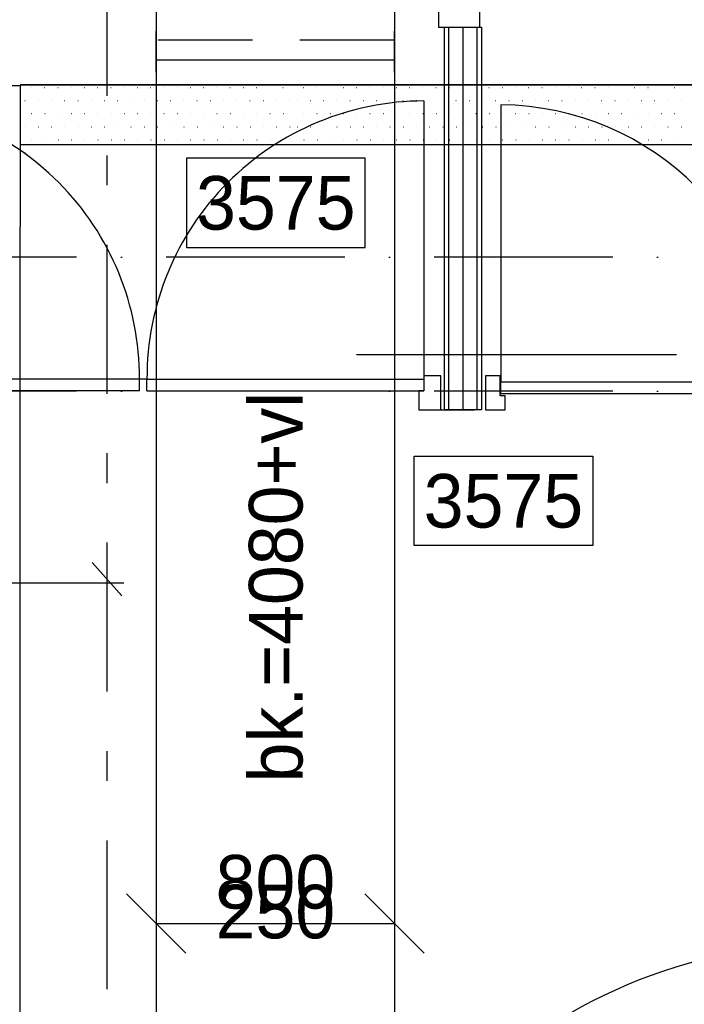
# Model space of a CAD drawing. Extents: x 25315 to 170951, y 867852 to 951952.
# Tile 107 of 119: x 125930 to 128161, y 910768 to 914075. Entities that reach past the tile are written whole.
import ezdxf
from ezdxf.enums import TextEntityAlignment as Align

# ---------------------------------------------------------------- set-up
doc = ezdxf.new("R2010")
doc.units = 0
doc.header["$LTSCALE"] = 100
for name, pattern in [('2322109', [10, 5, -2, 1, -2]), ('DASHDOT', [9, 6, -1.5, 0, -1.5]), ('HIDDEN2', [4.7625, 3.175, -1.5875]), ('LURETOUR', [6, 4, -2])]:
    doc.linetypes.add(name, pattern=pattern)
doc.layers.get('0').update_dxf_attribs({"linetype": 'CONTINUOUS'})
for name, color, linetype in [('AL$7----_STRAMIEN', 1, 'DASHDOT'), ('BOUW', 8, 'CONTINUOUS'), ('KABELGOOT', 8, 'CONTINUOUS'), ('WL531---', 4, 'CONTINUOUS'), ('WL570---_HARTLIJN', 7, 'CONTINUOUS'), ('WL570---_RETOUR', 3, 'CONTINUOUS'), ('WL570---_TOEVOER', 3, 'CONTINUOUS'), ('WM570---', 1, 'CONTINUOUS')]:
    doc.layers.add(name, color=color, linetype=linetype)
doc.styles.add('BURO-018', font='BUROFONT.shx', dxfattribs={"height": 180})

# ---------------------------------------------------------------- blocks, each defined once
blk = doc.blocks.new('LU-ORND')
at = {"color": 0, "linetype": 'CONTINUOUS'}
for p, q in [((-3, 1.5), (-3, -1.5)), ((3, 1.5), (-3, 1.5)), ((3, -1.5), (3, 1.5)), ((-3, -1.5), (3, -1.5))]:
    blk.add_line(p, q, dxfattribs=at)
blk = doc.blocks.new('LU-2D-K-320')
at = {"color": 0, "linetype": 'CONTINUOUS'}
for p, q in [((-0.5, 400), (0.5, 400)), ((-0.5, -400), (0.5, -400))]:
    blk.add_line(p, q, dxfattribs=at)
blk = doc.blocks.new('LU-2D-BSH-1-320FA1E')
at = {"color": 0, "linetype": 'CONTINUOUS'}
for p, q in [((73.7, 400), (-63.8, 400)), ((33.5, 400), (33.5, -400)), ((73.7, -400), (-63.8, -400))]:
    blk.add_line(p, q, dxfattribs=at)
at = {"color": 0, "linetype": 'HIDDEN2'}
blk.add_line((-33.5, 400), (-33.5, -400), dxfattribs=at)
blk = doc.blocks.new('*U173', base_point=(126788.7, 139671.4))
at = {"layer": 'WM570---', "linetype": 'CONTINUOUS'}
for p, q in [((126289, 139771.1), (126488.4, 139571.7)), ((127089, 139771.1), (127288.4, 139571.7)), ((126388.7, 139671.4), (127188.7, 139671.4))]:
    blk.add_line(p, q, dxfattribs=at)
at = {"layer": 'WM570---', "linetype": 'CONTINUOUS', "style": 'BURO-018'}
for s, p in [('800', (126788.7, 139721.4)), ('250', (126788.7, 139621.4))]:
    blk.add_text(s, height=180, dxfattribs=at).set_placement(p, align=Align.CENTER)

msp = doc.modelspace()

# ---------------------------------------------------------------- linework, layer by layer
at = {"layer": 'AL$7----_STRAMIEN', "color": 1}
for p, q in [((144123.6, 913277.5), (54710.3, 913277.5)), ((144123.6, 912827.5), (54329.2, 912827.5))]:
    msp.add_line(p, q, dxfattribs=at)
at = {"layer": 'BOUW'}
for p, q in [((127336.6, 914099.6), (127336.6, 914049.6)), ((127475.6, 914049.6), (127475.6, 914116.6)), ((127336.6, 914049.6), (127475.6, 914049.6)), ((127356.1, 914049.6), (127481.1, 914049.6)), ((127356.1, 912764.7), (127356.1, 914049.6)), ((127371.1, 912764.7), (127371.1, 914049.6)), ((127418.6, 912764.7), (127418.6, 914049.6)), ((127466.1, 912764.7), (127466.1, 914049.6)), ((127481.1, 914049.6), (127481.1, 912764.7)), ((127287.6, 913801.7), (127287.6, 912867.7)), ((127545.6, 913788.7), (127545.6, 912858.7)), ((127343.6, 912878.7), (127287.6, 912878.7)), ((127287.6, 912878.7), (127287.6, 912827.7)), ((127343.6, 912878.7), (127287.6, 912878.7)), ((127343.6, 912827.7), (127343.6, 912878.7)), ((127543.6, 912878.7), (127493.6, 912878.7)), ((127493.6, 912878.7), (127493.6, 912764.7)), ((127543.6, 912811.7), (127543.6, 912878.7)), ((126332.6, 912867.7), (125402.6, 912867.7)), ((126332.6, 912827.7), (126332.6, 912867.7)), ((126357.6, 912867.7), (126332.6, 912867.7)), ((126357.6, 912867.7), (127287.6, 912867.7)), ((126357.6, 912827.7), (126357.6, 912867.7)), ((127545.6, 912858.7), (128475.6, 912858.7)), ((127545.6, 912817.7), (127545.6, 912858.7)), ((126332.6, 912827.7), (125402.6, 912827.7)), ((126357.6, 912827.7), (127287.6, 912827.7)), ((127270.6, 912827.7), (127270.6, 912764.7)), ((127287.6, 912827.7), (127270.6, 912827.7)), ((127343.6, 912827.7), (127343.6, 912827.7)), ((127343.6, 912764.7), (127343.6, 912827.7)), ((127560.6, 912811.7), (127543.6, 912811.7)), ((128475.6, 912817.7), (127545.6, 912817.7)), ((127560.6, 912764.7), (127560.6, 912811.7)), ((127270.6, 912764.7), (127343.6, 912764.7)), ((127343.6, 912764.7), (127457.6, 912764.7)), ((127481.1, 912764.7), (127356.1, 912764.7)), ((127493.6, 912764.7), (127560.6, 912764.7))]:
    msp.add_line(p, q, dxfattribs=at)
msp.add_circle((128661.6, 909198.7), 1775, dxfattribs=at)
for centre, radius, start, end in [((125402, 912871.1), 930.6, 359.7902, 89.9639), ((127288.2, 912871.1), 930.6, 90.0361, 180.2098), ((127536.8, 912849.9), 938.9, 0.538, 89.462)]:
    msp.add_arc(centre, radius, start, end, dxfattribs=at)
at = {"layer": 'KABELGOOT', "color": 8}
for p, q in [((134047.2, 913855.3, 3710), (125932.3, 913855.3, 3710)), ((125932.3, 913855.3, 3650), (134047.2, 913855.3, 3650)), ((125932.3, 913655.3, 3650), (134047.2, 913655.3, 3650)), ((125932.3, 913655.3, 3710), (134047.2, 913655.3, 3710)), ((125932.3, 890546.9, 3650), (125932.3, 913379.1, 3650)), ((125932.3, 890546.9, 3710), (125932.3, 913379.1, 3710))]:
    msp.add_line(p, q, dxfattribs=at)
at = {"layer": 'KABELGOOT', "color": 8, "elevation": 3650}
msp.add_lwpolyline([(125587.3, 913854.1), (125932.3, 913854.1), (125932.3, 913854.1), (125932.3, 913379.1)], dxfattribs=at)
at = {"layer": 'WL531---', "linetype": '2322109'}
msp.add_line((126223.5, 899818.5), (126223.5, 915908.7), dxfattribs=at)
at = {"layer": 'WL531---', "color": 8}
for p, q in [((125969.5, 913846.5), (125970.2, 913846.5)), ((126014, 913846.5), (126014.7, 913846.5)), ((126058.4, 913846.5), (126059.1, 913846.5)), ((126102.9, 913846.5), (126103.6, 913846.5)), ((126147.3, 913846.5), (126148, 913846.5)), ((126191.8, 913846.5), (126192.5, 913846.5)), ((126236.2, 913846.5), (126236.9, 913846.5)), ((126280.7, 913846.5), (126281.4, 913846.5)), ((126325.1, 913846.5), (126325.8, 913846.5)), ((126369.6, 913846.5), (126370.3, 913846.5)), ((126414, 913846.5), (126414.7, 913846.5)), ((126458.5, 913846.5), (126459.2, 913846.5)), ((126502.9, 913846.5), (126503.6, 913846.5)), ((126547.4, 913846.5), (126548.1, 913846.5)), ((126591.8, 913846.5), (126592.5, 913846.5)), ((126636.3, 913846.5), (126637, 913846.5)), ((126680.7, 913846.5), (126681.4, 913846.5)), ((126725.2, 913846.5), (126725.9, 913846.5)), ((126769.6, 913846.5), (126770.3, 913846.5)), ((126814.1, 913846.5), (126814.8, 913846.5)), ((126883.3, 913846.5), (126884, 913846.5)), ((126927.7, 913846.5), (126928.4, 913846.5)), ((126972.2, 913846.5), (126972.9, 913846.5)), ((127016.6, 913846.5), (127017.3, 913846.5)), ((127061.1, 913846.5), (127061.8, 913846.5)), ((127105.5, 913846.5), (127106.2, 913846.5)), ((127150, 913846.5), (127150.7, 913846.5)), ((127194.4, 913846.5), (127195.1, 913846.5)), ((127238.9, 913846.5), (127239.6, 913846.5)), ((127283.3, 913846.5), (127284, 913846.5)), ((127327.8, 913846.5), (127328.5, 913846.5)), ((127372.2, 913846.5), (127372.9, 913846.5)), ((127416.7, 913846.5), (127417.4, 913846.5)), ((127461.1, 913846.5), (127461.8, 913846.5)), ((127505.6, 913846.5), (127506.3, 913846.5)), ((127550, 913846.5), (127550.7, 913846.5)), ((127594.5, 913846.5), (127595.2, 913846.5)), ((127638.9, 913846.5), (127639.6, 913846.5)), ((127683.4, 913846.5), (127684.1, 913846.5)), ((127727.8, 913846.5), (127728.5, 913846.5)), ((127772.3, 913846.5), (127773, 913846.5)), ((127816.7, 913846.5), (127817.4, 913846.5)), ((127861.2, 913846.5), (127861.9, 913846.5)), ((127905.6, 913846.5), (127906.3, 913846.5)), ((127950.1, 913846.5), (127950.8, 913846.5)), ((127994.5, 913846.5), (127995.2, 913846.5)), ((128039, 913846.5), (128039.7, 913846.5)), ((128083.4, 913846.5), (128084.1, 913846.5)), ((128127.9, 913846.5), (128128.6, 913846.5)), ((125947.7, 913802.8), (125948.4, 913802.8)), ((125992.1, 913802.8), (125992.8, 913802.8)), ((126036.6, 913802.8), (126037.3, 913802.8)), ((126081, 913802.8), (126081.7, 913802.8)), ((126125.5, 913802.8), (126126.2, 913802.8)), ((126169.9, 913802.8), (126170.6, 913802.8)), ((126214.4, 913802.8), (126215.1, 913802.8)), ((126258.8, 913802.8), (126259.5, 913802.8)), ((126303.3, 913802.8), (126304, 913802.8)), ((126347.7, 913802.8), (126348.4, 913802.8)), ((126392.2, 913802.8), (126392.9, 913802.8)), ((126436.6, 913802.8), (126437.3, 913802.8)), ((126481.1, 913802.8), (126481.8, 913802.8)), ((126525.5, 913802.8), (126526.2, 913802.8)), ((126570, 913802.8), (126570.7, 913802.8)), ((126614.4, 913802.8), (126615.1, 913802.8)), ((126658.9, 913802.8), (126659.6, 913802.8)), ((126703.3, 913802.8), (126704, 913802.8)), ((126747.8, 913802.8), (126748.5, 913802.8)), ((126792.2, 913802.8), (126792.9, 913802.8)), ((126836.7, 913802.8), (126837.4, 913802.8)), ((126861.4, 913802.8), (126862.1, 913802.8)), ((126905.9, 913802.8), (126906.6, 913802.8)), ((126950.3, 913802.8), (126951, 913802.8)), ((126994.8, 913802.8), (126995.5, 913802.8)), ((127039.2, 913802.8), (127039.9, 913802.8)), ((127083.7, 913802.8), (127084.4, 913802.8)), ((127128.1, 913802.8), (127128.8, 913802.8)), ((127172.6, 913802.8), (127173.3, 913802.8)), ((127217, 913802.8), (127217.7, 913802.8)), ((127261.5, 913802.8), (127262.2, 913802.8)), ((127305.9, 913802.8), (127306.6, 913802.8)), ((127350.4, 913802.8), (127351.1, 913802.8)), ((127394.8, 913802.8), (127395.5, 913802.8)), ((127439.3, 913802.8), (127440, 913802.8)), ((127483.7, 913802.8), (127484.4, 913802.8)), ((127528.2, 913802.8), (127528.9, 913802.8)), ((127572.6, 913802.8), (127573.3, 913802.8)), ((127617.1, 913802.8), (127617.8, 913802.8)), ((127661.5, 913802.8), (127662.2, 913802.8)), ((127706, 913802.8), (127706.7, 913802.8)), ((127750.4, 913802.8), (127751.1, 913802.8)), ((127794.9, 913802.8), (127795.6, 913802.8)), ((127839.3, 913802.8), (127840, 913802.8)), ((127883.8, 913802.8), (127884.5, 913802.8)), ((127928.2, 913802.8), (127928.9, 913802.8)), ((127972.7, 913802.8), (127973.4, 913802.8)), ((128017.1, 913802.8), (128017.8, 913802.8)), ((128061.6, 913802.8), (128062.3, 913802.8)), ((128106, 913802.8), (128106.7, 913802.8)), ((128150.5, 913802.8), (128151.2, 913802.8)), ((125970.2, 913759), (125970.9, 913759)), ((126014.7, 913759), (126015.4, 913759)), ((126059.1, 913759), (126059.8, 913759)), ((126103.6, 913759), (126104.3, 913759)), ((126148, 913759), (126148.7, 913759)), ((126192.5, 913759), (126193.2, 913759)), ((126236.9, 913759), (126237.6, 913759)), ((126281.4, 913759), (126282.1, 913759)), ((126325.8, 913759), (126326.5, 913759)), ((126370.3, 913759), (126371, 913759)), ((126414.7, 913759), (126415.4, 913759)), ((126459.2, 913759), (126459.9, 913759)), ((126503.6, 913759), (126504.3, 913759)), ((126548.1, 913759), (126548.8, 913759)), ((126592.5, 913759), (126593.2, 913759)), ((126637, 913759), (126637.7, 913759)), ((126681.4, 913759), (126682.1, 913759)), ((126725.9, 913759), (126726.6, 913759)), ((126770.3, 913759), (126771, 913759)), ((126814.8, 913759), (126815.5, 913759)), ((126884, 913759), (126884.7, 913759)), ((126928.4, 913759), (126929.1, 913759)), ((126972.9, 913759), (126973.6, 913759)), ((127017.3, 913759), (127018, 913759)), ((127061.8, 913759), (127062.5, 913759)), ((127106.2, 913759), (127106.9, 913759)), ((127150.7, 913759), (127151.4, 913759)), ((127195.1, 913759), (127195.8, 913759)), ((127239.6, 913759), (127240.3, 913759)), ((127284, 913759), (127284.7, 913759)), ((127328.5, 913759), (127329.2, 913759)), ((127372.9, 913759), (127373.6, 913759)), ((127417.4, 913759), (127418.1, 913759)), ((127461.8, 913759), (127462.5, 913759)), ((127506.3, 913759), (127507, 913759)), ((127550.7, 913759), (127551.4, 913759)), ((127595.2, 913759), (127595.9, 913759)), ((127639.6, 913759), (127640.3, 913759)), ((127684.1, 913759), (127684.8, 913759)), ((127728.5, 913759), (127729.2, 913759)), ((127773, 913759), (127773.7, 913759)), ((127817.4, 913759), (127818.1, 913759)), ((127861.9, 913759), (127862.6, 913759)), ((127906.3, 913759), (127907, 913759)), ((127950.8, 913759), (127951.5, 913759)), ((127995.2, 913759), (127995.9, 913759)), ((128039.7, 913759), (128040.4, 913759)), ((128084.1, 913759), (128084.8, 913759)), ((128128.6, 913759), (128129.3, 913759)), ((125948.4, 913715.3), (125949.1, 913715.3)), ((125992.8, 913715.3), (125993.5, 913715.3)), ((126037.3, 913715.3), (126038, 913715.3)), ((126081.7, 913715.3), (126082.4, 913715.3)), ((126126.2, 913715.3), (126126.9, 913715.3)), ((126170.6, 913715.3), (126171.3, 913715.3)), ((126215.1, 913715.3), (126215.8, 913715.3)), ((126259.5, 913715.3), (126260.2, 913715.3)), ((126304, 913715.3), (126304.7, 913715.3)), ((126348.4, 913715.3), (126349.1, 913715.3)), ((126392.9, 913715.3), (126393.6, 913715.3)), ((126437.3, 913715.3), (126438, 913715.3)), ((126481.8, 913715.3), (126482.5, 913715.3)), ((126526.2, 913715.3), (126526.9, 913715.3)), ((126570.7, 913715.3), (126571.4, 913715.3)), ((126615.1, 913715.3), (126615.8, 913715.3)), ((126659.6, 913715.3), (126660.3, 913715.3)), ((126704, 913715.3), (126704.7, 913715.3)), ((126748.5, 913715.3), (126749.2, 913715.3)), ((126792.9, 913715.3), (126793.6, 913715.3)), ((126837.4, 913715.3), (126838.1, 913715.3)), ((126862.1, 913715.3), (126862.8, 913715.3)), ((126906.6, 913715.3), (126907.3, 913715.3)), ((126951, 913715.3), (126951.7, 913715.3)), ((126995.5, 913715.3), (126996.2, 913715.3)), ((127039.9, 913715.3), (127040.6, 913715.3)), ((127084.4, 913715.3), (127085.1, 913715.3)), ((127128.8, 913715.3), (127129.5, 913715.3)), ((127173.3, 913715.3), (127174, 913715.3)), ((127217.7, 913715.3), (127218.4, 913715.3)), ((127262.2, 913715.3), (127262.9, 913715.3)), ((127306.6, 913715.3), (127307.3, 913715.3)), ((127351.1, 913715.3), (127351.8, 913715.3)), ((127395.5, 913715.3), (127396.2, 913715.3)), ((127440, 913715.3), (127440.7, 913715.3)), ((127484.4, 913715.3), (127485.1, 913715.3)), ((127528.9, 913715.3), (127529.6, 913715.3)), ((127573.3, 913715.3), (127574, 913715.3)), ((127617.8, 913715.3), (127618.5, 913715.3)), ((127662.2, 913715.3), (127662.9, 913715.3)), ((127706.7, 913715.3), (127707.4, 913715.3)), ((127751.1, 913715.3), (127751.8, 913715.3)), ((127795.6, 913715.3), (127796.3, 913715.3)), ((127840, 913715.3), (127840.7, 913715.3)), ((127884.5, 913715.3), (127885.2, 913715.3)), ((127928.9, 913715.3), (127929.6, 913715.3)), ((127973.4, 913715.3), (127974.1, 913715.3)), ((128017.8, 913715.3), (128018.5, 913715.3)), ((128062.3, 913715.3), (128063, 913715.3)), ((128106.7, 913715.3), (128107.4, 913715.3)), ((128151.2, 913715.3), (128151.9, 913715.3)), ((125970.9, 913671.5), (125971.6, 913671.5)), ((126015.4, 913671.5), (126016.1, 913671.5)), ((126059.8, 913671.5), (126060.5, 913671.5)), ((126104.3, 913671.5), (126105, 913671.5)), ((126148.7, 913671.5), (126149.4, 913671.5)), ((126193.2, 913671.5), (126193.9, 913671.5)), ((126237.6, 913671.5), (126238.3, 913671.5)), ((126282.1, 913671.5), (126282.8, 913671.5)), ((126326.5, 913671.5), (126327.2, 913671.5)), ((126371, 913671.5), (126371.7, 913671.5)), ((126415.4, 913671.5), (126416.1, 913671.5)), ((126459.9, 913671.5), (126460.6, 913671.5)), ((126504.3, 913671.5), (126505, 913671.5)), ((126548.8, 913671.5), (126549.5, 913671.5)), ((126593.2, 913671.5), (126593.9, 913671.5)), ((126637.7, 913671.5), (126638.4, 913671.5)), ((126682.1, 913671.5), (126682.8, 913671.5)), ((126726.6, 913671.5), (126727.3, 913671.5)), ((126771, 913671.5), (126771.7, 913671.5)), ((126815.5, 913671.5), (126816.2, 913671.5)), ((126884.7, 913671.5), (126885.4, 913671.5)), ((126929.1, 913671.5), (126929.8, 913671.5)), ((126973.6, 913671.5), (126974.3, 913671.5)), ((127018, 913671.5), (127018.7, 913671.5)), ((127062.5, 913671.5), (127063.2, 913671.5)), ((127106.9, 913671.5), (127107.6, 913671.5)), ((127151.4, 913671.5), (127152.1, 913671.5)), ((127195.8, 913671.5), (127196.5, 913671.5)), ((127240.3, 913671.5), (127241, 913671.5)), ((127284.7, 913671.5), (127285.4, 913671.5)), ((127329.2, 913671.5), (127329.9, 913671.5)), ((127373.6, 913671.5), (127374.3, 913671.5)), ((127418.1, 913671.5), (127418.8, 913671.5)), ((127462.5, 913671.5), (127463.2, 913671.5)), ((127507, 913671.5), (127507.7, 913671.5)), ((127551.4, 913671.5), (127552.1, 913671.5)), ((127595.9, 913671.5), (127596.6, 913671.5)), ((127640.3, 913671.5), (127641, 913671.5)), ((127684.8, 913671.5), (127685.5, 913671.5)), ((127729.2, 913671.5), (127729.9, 913671.5)), ((127773.7, 913671.5), (127774.4, 913671.5)), ((127818.1, 913671.5), (127818.8, 913671.5)), ((127862.6, 913671.5), (127863.3, 913671.5)), ((127907, 913671.5), (127907.7, 913671.5)), ((127951.5, 913671.5), (127952.2, 913671.5)), ((127995.9, 913671.5), (127996.6, 913671.5)), ((128040.4, 913671.5), (128041.1, 913671.5)), ((128084.8, 913671.5), (128085.5, 913671.5)), ((128129.3, 913671.5), (128130, 913671.5)), ((125949.1, 913627.8), (125949.8, 913627.8))]:
    msp.add_line(p, q, dxfattribs=at)
at = {"layer": 'WL570---_HARTLIJN', "color": 1, "linetype": 'CONTINUOUS'}
msp.add_line((126173.5, 912251.7), (126272.7, 912140.2), dxfattribs=at)
at = {"layer": 'WM570---'}
for p, q in [((127061.3, 912950.4), (128135, 912950.4)), ((124185.9, 912183.3), (126280, 912183.3))]:
    msp.add_line(p, q, dxfattribs=at)

# ---------------------------------------------------------------- block references
at = {"layer": 'WL570---_RETOUR', "color": 3, "linetype": 'LURETOUR', "xscale": 5325.249794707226, "rotation": 270}
msp.add_blockref('LU-2D-K-320', (126788.7, 911890.9), dxfattribs=at)
at = {"layer": 'WL570---_TOEVOER', "linetype": 'CONTINUOUS', "rotation": 270}
msp.add_blockref('LU-2D-BSH-1-320FA1E', (126788.7, 913972.1), dxfattribs=at)
at = {"layer": 'WM570---'}
ref = msp.add_blockref('LU-ORND', (126790.1, 913459.7), dxfattribs=dict(at, xscale=100, yscale=100, zscale=100))
ref.add_attrib('LU_TEXT1', '3575', dxfattribs={"layer": '0', "color": 1, "linetype": 'CONTINUOUS', "height": 180, "style": 'BURO-018'}).set_placement((126790.1, 913459.7), align=Align.MIDDLE)
ref = msp.add_blockref('LU-ORND', (127554.3, 912458.9), dxfattribs=dict(at, xscale=-100, yscale=100, zscale=100))
ref.add_attrib('LU_TEXT1', '3575', dxfattribs={"layer": '0', "color": 1, "linetype": 'CONTINUOUS', "height": 180, "style": 'BURO-018'}).set_placement((127554.3, 912458.9), align=Align.MIDDLE)
msp.add_blockref('*U173', (126788.7, 911039.3), dxfattribs=at)

# ---------------------------------------------------------------- texts
at = {"layer": 'WM570---', "color": 1, "style": 'BURO-018'}
msp.add_text('bk.=4080+vl', height=180, rotation=90, dxfattribs=at).set_placement((126879.8, 911513.2))

doc.saveas('drawing.dxf')
